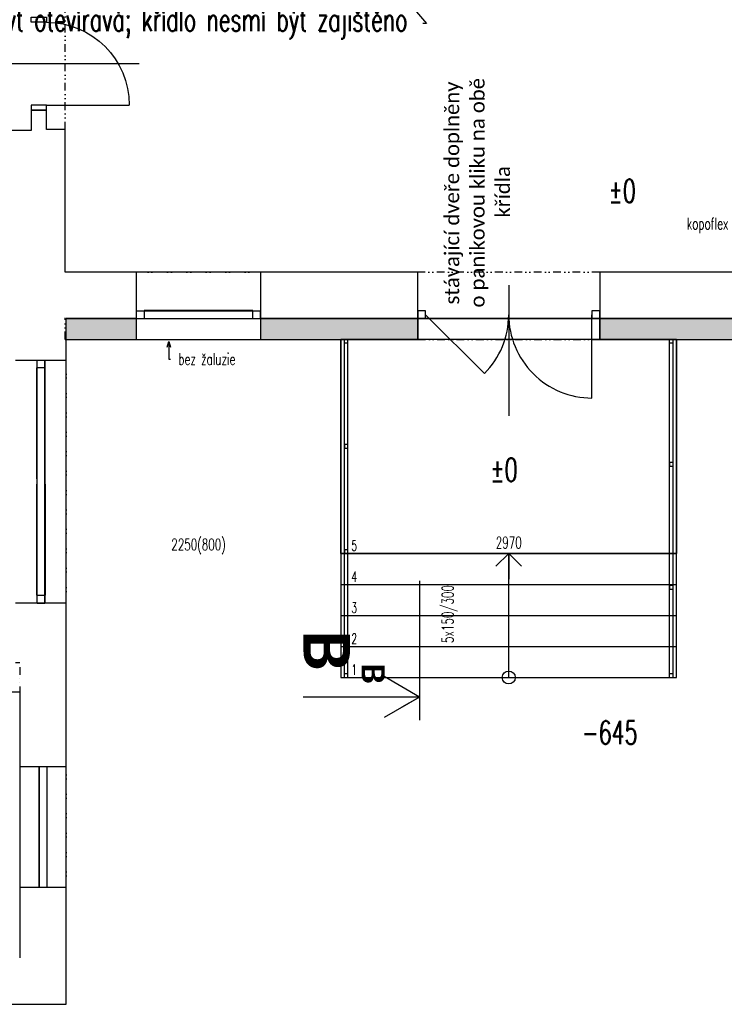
# Model space of a CAD drawing. Header units: millimetres. Extents: x -239306 to 235396, y -2942 to 28189.
# Tile 2 of 37: x -450 to 6365, y 0 to 9521. Entities that reach past the tile are written whole.
import ezdxf
from ezdxf import colors
from ezdxf.entities.mleader import LeaderData, LeaderLine
from ezdxf.enums import TextEntityAlignment as Align
from ezdxf.math import Vec2, Vec3

# ---------------------------------------------------------------- set-up
doc = ezdxf.new("R2010")
doc.units = ezdxf.units.MM
doc.header["$LTSCALE"] = 300
for name, pattern in [('DASHDOTX2', [2, 1, -0.5, 0, -0.5]), ('DASHED', [0.75, 0.5, -0.25]), ('DIVIDE2', [0.625, 0.25, -0.125, 0, -0.125, 0, -0.125])]:
    doc.linetypes.add(name, pattern=pattern)
for name, color, linetype in [('A-Dimline-D', 221, 'Continuous'), ('A-Dimline-D @ 50', 221, 'Continuous'), ('A-Door-G', 150, 'Continuous'), ('A-SanitaryFixture-G', 140, 'Continuous'), ('A-SectMark-T', 243, 'Continuous'), ('A-SectMark-T @ 100', 243, 'Continuous'), ('A-SectMark-T @ 50', 243, 'Continuous'), ('A-Stair-G', 20, 'Continuous'), ('A-StairHandrail-G', 242, 'Continuous'), ('A-Wall-Abov', 32, 'DIVIDE2'), ('A-Wall-Blow', 30, 'Continuous'), ('A-Wall-Comp', 22, 'Continuous'), ('A-Wall-G', 50, 'Continuous'), ('A-Wall-Patt', 12, 'Continuous'), ('A-Window-G', 92, 'Continuous'), ('A-WindowAssy-G', 102, 'Continuous'), ('S-FloorSlab-G', 141, 'Continuous')]:
    doc.layers.add(name, color=color, linetype=linetype)
doc.layers.add('G-Anno-Nplt', color=13, linetype='Continuous', plot=False)
doc.layers.add('Požár popisy', color=7, linetype='Continuous', true_color=0xea2106)
doc.styles.add('Calibri', font='calibri.ttf')
doc.styles.add('Dim', font='simplex.shx', dxfattribs={"width": 0.65})
doc.styles.get("Standard").update_dxf_attribs({"font": 'simplex.shx', "width": 0.65})
doc.styles.add('TableHeader', font='calibrib.ttf')

# ---------------------------------------------------------------- blocks, each defined once
blk = doc.blocks.new('WindowHeight')
at = {"width": 0.65}
blk.add_attdef('WindowST:Height', text='', height=1, dxfattribs=at).set_placement((0, -0.9), align=Align.MIDDLE_CENTER)
blk = doc.blocks.new('WindoWHSH')
at = {"width": 0.65}
blk.add_attdef('WindowST:HSH', text='', height=1, dxfattribs=at).set_placement((0, -0.4), align=Align.TOP_CENTER)
blk = doc.blocks.new('StairCountLabel')
at = {"color": 0, "width": 0.65}
blk.add_attdef('StairST:LabelCount', text='', height=1, dxfattribs=at).set_placement((0, 0), align=Align.MIDDLE_CENTER)
blk = doc.blocks.new('Okno-Pozar-PO')
at = {"layer": 'Požár popisy', "style": 'Calibri'}
blk.add_attdef('WINDOWOBJ:POZAR_001', (-3.258, -0.572), '', height=1.25, dxfattribs=at)
blk = doc.blocks.new('_Open30')
at = {"color": 0, "lineweight": -2}
for p, q in [((-1, 0.268), (0, 0)), ((0, 0), (-1, -0.268)), ((0, 0), (-1, 0))]:
    blk.add_line(p, q, dxfattribs=at)
blk = doc.blocks.new('*U19')
at = {"linetype": 'Continuous'}
for points in [[(0, 0), (0, 2.5)], [(0, 0), (-0.438, 0.758)], [(0, 0), (0.438, 0.758)]]:
    blk.add_lwpolyline(points, dxfattribs=at)
at = {"linetype": 'DASHDOTX2'}
blk.add_lwpolyline([(2.5, 0), (-0.5, 0)], dxfattribs=at)
at = {"linetype": 'Continuous', "style": 'TableHeader'}
blk.add_attdef('OZNACENIREZU', text='', height=1, rotation=180, dxfattribs=at).set_placement((1, 1.995), align=Align.MIDDLE_CENTER)
blk = doc.blocks.new('*U88')
at = {"layer": 'A-SectMark-T @ 100', "xscale": 450, "yscale": 450, "zscale": 450, "rotation": 90}
blk.add_blockref('*U19', (3417.7, 2971), dxfattribs=at).add_auto_attribs({'OZNACENIREZU': 'B'})
at = {"layer": 'A-SectMark-T @ 50', "xscale": 225, "yscale": 225, "zscale": 225, "rotation": 90}
blk.add_blockref('*U19', (3417.7, 2971), dxfattribs=at).add_auto_attribs({'OZNACENIREZU': 'B'})
blk = doc.blocks.new('dvojsklo')
at = {"color": 0, "linetype": 'ByBlock'}
for p, q in [((500, 25), (-500, 25)), ((-500, -25), (500, -25))]:
    blk.add_line(p, q, dxfattribs=at)
blk = doc.blocks.new('sklo')
for p, q in [((0, 25), (1145, 25)), ((0, -25), (1145, -25))]:
    blk.add_line(p, q)
blk = doc.blocks.new('osa1K')
at = {"color": 0, "linetype": 'ByBlock'}
blk.add_lwpolyline([(0, -250), (0, 850)], dxfattribs=at)
for points in [[(-350, 0), (-350, -0.0001)], [(350, 0), (350, -0.0001)]]:
    blk.add_lwpolyline(points)
blk = doc.blocks.new('BoilerVP')
blk.add_circle((0, 0), 0.5)
blk = doc.blocks.new('osa2K')
at = {"color": 0, "linetype": 'ByBlock'}
blk.add_lwpolyline([(0, -250), (0, 850)], dxfattribs=at)
for points in [[(-700.1, 0), (-700.1, 0)], [(699.9, 0), (699.9, 0)]]:
    blk.add_lwpolyline(points)
blk = doc.blocks.new('2KSwing')
at = {"color": 0, "linetype": 'ByBlock'}
blk.add_lwpolyline([(725, 0), (212.3, 512.7, 0.198912), (0, 0, 0.414214), (-725, 725), (-725, 0)], format="xyb", dxfattribs=at)
blk = doc.blocks.new('_Small')
at = {"color": 0, "lineweight": -2}
blk.add_circle((0, 0), 0.25, dxfattribs=at)
blk = doc.blocks.new('_Open90')
at = {"color": 0, "linetype": 'ByBlock'}
for p, q in [((-0.5, 0.5), (0, 0)), ((0, 0), (-1, 0)), ((0, 0), (-0.5, -0.5))]:
    blk.add_line(p, q, dxfattribs=at)

msp = doc.modelspace()

# ---------------------------------------------------------------- hatches: boundary and pattern name
at = {"layer": 'A-Wall-Patt', "linetype": 'Continuous', "lineweight": -3}
h = msp.add_hatch(dxfattribs=at)
h.set_pattern_fill('HONEY', color=254, scale=15, angle=-360, style=0)
h.paths.add_polyline_path([(8600, 6430), (8800, 6630), (7880, 6630), (7880, 6430)], flags=0)
h.paths.add_polyline_path([(6680, 6430), (6680, 6630), (5160, 6630), (5160, 6430)], flags=0)
h.paths.add_polyline_path([(3400, 6430), (3400, 6630), (1880, 6630), (1880, 6430)], flags=0)
h.paths.add_polyline_path([(680, 6430), (680, 6630), (0, 6630), (0, 6430)], flags=0)

# ---------------------------------------------------------------- linework, layer by layer
at = {"layer": 'A-Door-G', "linetype": 'Continuous', "lineweight": -3}
for points in [[(-340, 9496.1), (-340, 9546.1), (-190, 9546.1), (-190, 9496.1)], [(-340, 8696.1), (-340, 8646.1), (-190, 8646.1), (-190, 8696.1)]]:
    msp.add_lwpolyline(points, close=True, dxfattribs=at)
msp.add_lwpolyline([(-190, 8696.1), (610, 8696.1)], dxfattribs=at)
at = {"layer": 'A-Door-G', "linetype": 'Continuous', "lineweight": -3, "extrusion": (0, 0, -1)}
msp.add_arc((190, 8696.1), 800, 90, 180, dxfattribs=at)
at = {"layer": 'A-Stair-G', "linetype": 'Continuous', "lineweight": -3}
msp.add_line((4280, 3160), (4280, 4360), dxfattribs=at)
for points in [[(5902.5, 6430), (5870, 6430), (5835, 6430), (2725, 6430), (2690, 6430), (2657.5, 6430)], [(2657.5, 6430), (2657.5, 3160)], [(5902.5, 3160), (5902.5, 6430)], [(2657.5, 4360), (2690, 4360), (2725, 4360), (5835, 4360), (5870, 4360), (5902.5, 4360)], [(2657.5, 4060), (2690, 4060), (2725, 4060), (5835, 4060), (5870, 4060), (5902.5, 4060)], [(2657.5, 3760), (2690, 3760), (2725, 3760), (5835, 3760), (5870, 3760), (5902.5, 3760)], [(2657.5, 3460), (2690, 3460), (2725, 3460), (5835, 3460), (5870, 3460), (5902.5, 3460)], [(2657.5, 3160), (2690, 3160), (2725, 3160), (5835, 3160), (5870, 3160), (5902.5, 3160)]]:
    msp.add_lwpolyline(points, dxfattribs=at)
at = {"layer": 'A-StairHandrail-G', "linetype": 'Continuous', "lineweight": -3}
for p, q in [((2690, 6430), (2725, 6430)), ((2690, 3160), (2690, 6430)), ((2690, 6395), (2725, 6395)), ((2725, 3160), (2725, 6430)), ((5835, 6430), (5870, 6430)), ((5835, 3160), (5835, 6430)), ((5835, 6395), (5870, 6395)), ((5870, 3160), (5870, 6430)), ((2725, 5412.5), (2690, 5412.5)), ((2690, 5412.5), (2690, 5377.5)), ((2690, 5377.5), (2725, 5377.5)), ((2725, 5377.5), (2725, 5412.5)), ((5870, 5240), (5835, 5240)), ((5835, 5240), (5835, 5205)), ((5870, 5205), (5870, 5240)), ((5835, 5205), (5870, 5205)), ((2725, 4395), (2690, 4395)), ((2690, 4395), (2690, 4360)), ((2725, 4360), (2725, 4395)), ((2690, 4360), (2725, 4360)), ((5870, 4050), (5835, 4050)), ((5835, 4050), (5835, 4015)), ((5835, 4015), (5870, 4015)), ((5870, 4015), (5870, 4050)), ((2725, 3195), (2690, 3195)), ((2690, 3160), (2725, 3160)), ((5870, 3195), (5835, 3195)), ((5835, 3160), (5870, 3160))]:
    msp.add_line(p, q, dxfattribs=at)
at = {"layer": 'A-Wall-Abov', "linetype": 'DIVIDE2', "lineweight": -3}
for p, q in [((-10, 8300), (-10, 8450)), ((1880, 7080), (680, 7080)), ((5160, 7080), (3400, 7080)), ((-10, 6430), (-10, 6636.7)), ((-10, 6430), (0, 6430)), ((680, 6430), (1880, 6430)), ((3400, 6430), (5160, 6430)), ((0, 3880), (0, 6230)), ((-490, 3305), (-450, 3305)), ((-450, 3259.3), (-450, 3020)), ((-450, 2300), (-450, 1130)), ((0, 1130), (0, 2300))]:
    msp.add_line(p, q, dxfattribs=at)
msp.add_lwpolyline([(-10, 8460), (-10, 9620)], dxfattribs=at)
at = {"layer": 'A-Wall-Blow', "linetype": 'Continuous', "lineweight": -3}
for p, q in [((1880, 7080), (680, 7080)), ((680, 6430), (1880, 6430)), ((0, 3880), (0, 6230)), ((-450, 2300), (-450, 1130)), ((0, 1130), (0, 2300))]:
    msp.add_line(p, q, dxfattribs=at)
at = {"layer": 'A-Wall-Comp', "linetype": 'Continuous', "lineweight": -3}
for p, q in [((0, 6430), (0, 6630)), ((0, 6630), (680, 6630)), ((680, 6630), (0, 6630)), ((1880, 6630), (3400, 6630)), ((3400, 6630), (1880, 6630)), ((5160, 6630), (6680, 6630)), ((6680, 6630), (5160, 6630))]:
    msp.add_line(p, q, dxfattribs=at)
at = {"layer": 'A-Wall-G', "linetype": 'Continuous', "lineweight": -3}
for p, q in [((-340, 8450), (-1185, 8450)), ((-10, 8300), (-10, 8450)), ((-10, 7080), (-10, 8300)), ((680, 7080), (-10, 7080)), ((680, 6430), (680, 7080)), ((3400, 7080), (1880, 7080)), ((1880, 7080), (1880, 6430)), ((3400, 6430), (3400, 7080)), ((6680, 7080), (5160, 7080)), ((5160, 7080), (5160, 6430)), ((0, 6230), (0, 6430)), ((0, 6430), (680, 6430)), ((1880, 6430), (3400, 6430)), ((5160, 6430), (6680, 6430)), ((-490, 6230), (0, 6230)), ((0, 3880), (-490, 3880)), ((0, 3305), (0, 3880)), ((0, 2300), (0, 3305)), ((-5040, 3020), (-450, 3020)), ((-450, 3020), (-450, 2300)), ((-450, 2300), (0, 2300)), ((0, 1130), (-450, 1130)), ((-450, 1130), (-450, 450)), ((0, 0), (0, 1130)), ((-5165, 0), (0, 0))]:
    msp.add_line(p, q, dxfattribs=at)
for points in [[(-190, 8646.1), (-340, 8646.1)], [(-340, 8646.1), (-340, 8450)], [(-190, 8460), (-190, 8646.1)], [(-10, 8460), (-190, 8460)], [(-10, 8450), (-10, 8460)]]:
    msp.add_lwpolyline(points, dxfattribs=at)
at = {"layer": 'A-WindowAssy-G', "linetype": 'Continuous', "lineweight": -3}
for p, q in [((680, 6705), (1880, 6705)), ((680, 6630), (680, 6705)), ((755, 6705), (755, 6630)), ((1805, 6630), (1805, 6705)), ((1880, 6630), (1880, 6705)), ((3475, 6705), (3400, 6705)), ((3400, 6705), (3400, 6630)), ((3475, 6630), (3475, 6705)), ((5160, 6705), (5085, 6705)), ((5085, 6705), (5085, 6630)), ((5160, 6630), (5160, 6705)), ((680, 6630), (1880, 6630)), ((3400, 6630), (3475, 6630)), ((5085, 6630), (5160, 6630)), ((-282.5, 3880), (-282.5, 6230)), ((-282.5, 6230), (-207.5, 6230)), ((-207.5, 3880), (-207.5, 6230)), ((-207.5, 6155), (-282.5, 6155)), ((-282.5, 3955), (-207.5, 3955)), ((-282.5, 3880), (-207.5, 3880))]:
    msp.add_line(p, q, dxfattribs=at)
at = {"layer": 'A-WindowAssy-G', "linetype": 'DASHED', "lineweight": -3}
for p, q in [((-282.5, 3880), (-282.5, 6230)), ((-282.5, 6230), (-207.5, 6230)), ((-207.5, 6230), (-207.5, 3880)), ((-207.5, 3880), (-282.5, 3880))]:
    msp.add_line(p, q, dxfattribs=at)
at = {"layer": 'S-FloorSlab-G', "linetype": 'Continuous', "lineweight": -3}
for p, q in [((5160, 6630), (3400, 6630)), ((3400, 6630), (3400, 6430)), ((5160, 6430), (5160, 6630)), ((3400, 6430), (2657.5, 6430)), ((2657.5, 6430), (2657.5, 4360)), ((5902.5, 6430), (5160, 6430)), ((5902.5, 4360), (5902.5, 6430)), ((2657.5, 4360), (5902.5, 4360))]:
    msp.add_line(p, q, dxfattribs=at)
for points, invisible_edges in [([(5160, 6630), (3400, 6630), (3400, 6430), (5160, 6430)], 4), ([(2657.5, 4360), (5902.5, 4360), (3400, 6430), (2657.5, 6430)], 2), ([(2657.5, 4360), (2657.5, 6430), (3400, 6430)], 12), ([(5902.5, 4360), (2657.5, 4360), (5160, 6430), (5902.5, 6430)], 2), ([(5902.5, 4360), (5902.5, 6430), (5160, 6430)], 12)]:
    msp.add_3dface(points, dxfattribs=dict(at, invisible_edges=invisible_edges))
for points in [[(3400, 6430), (3400, 6630), (3400, 6630), (3400, 6430)], [(3400, 6630), (5160, 6630), (5160, 6630), (3400, 6630)], [(5160, 6630), (5160, 6430), (5160, 6430), (5160, 6630)], [(2657.5, 6430), (3400, 6430), (3400, 6430), (2657.5, 6430)], [(2657.5, 4360), (2657.5, 6430), (2657.5, 6430), (2657.5, 4360)], [(5160, 6430), (5902.5, 6430), (5902.5, 6430), (5160, 6430)], [(5902.5, 6430), (5902.5, 4360), (5902.5, 4360), (5902.5, 6430)], [(5902.5, 4360), (2657.5, 4360), (2657.5, 4360), (5902.5, 4360)]]:
    msp.add_3dface(points, dxfattribs=at)
at = {"layer": 'S-FloorSlab-G', "color": 141, "linetype": 'Continuous', "lineweight": -3, "invisible_edges": 15}
for points in [[(2657.5, 4360), (3400, 6430), (5160, 6430)], [(5902.5, 4360), (5160, 6430), (3400, 6430)]]:
    msp.add_3dface(points, dxfattribs=at)

# ---------------------------------------------------------------- block references
at = {"layer": 'A-Dimline-D @ 50', "linetype": 'Continuous', "lineweight": -3, "xscale": 112.5, "yscale": 112.5, "zscale": 112.5}
for name, p, values in [('WindoWHSH', (1280, 4547.4), {'WindowST:HSH': '2250(800)'}), ('WindowHeight', (4280, 4565.8), {'WindowST:Height': '2970'})]:
    msp.add_blockref(name, p, dxfattribs=at).add_auto_attribs(values)
at = {"layer": 'A-Dimline-D @ 50', "linetype": 'Continuous', "lineweight": -3, "xscale": 112.5, "yscale": 112.5, "zscale": 112.5, "rotation": 89.99999999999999}
msp.add_blockref('StairCountLabel', (3690, 3773.1), dxfattribs=at).add_auto_attribs({'StairST:LabelCount': '5x150/300'})
at = {"layer": 'A-Door-G', "linetype": 'Continuous', "lineweight": -3, "extrusion": (0, 0, -1), "xscale": 1.142857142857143, "yscale": 1.142857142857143, "zscale": -1, "rotation": 90.00000000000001}
msp.add_blockref('osa1K', (265, 9096.1), dxfattribs=at)
at = {"layer": 'A-Door-G', "linetype": 'Continuous', "lineweight": -3, "rotation": 180}
for name, xscale, yscale in [('osa2K', 1.15, 1.15), ('2KSwing', 1.110344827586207, 1.110344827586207)]:
    msp.add_blockref(name, (4280, 6667.5), dxfattribs=dict(at, xscale=xscale, yscale=yscale))
at = {"layer": 'A-SanitaryFixture-G', "linetype": 'Continuous', "lineweight": -3}
msp.add_blockref('BoilerVP', (0, 0), dxfattribs=at)
msp.add_blockref('BoilerVP', (0, 0), dxfattribs=at)
msp.add_blockref('BoilerVP', (0, 0), dxfattribs=at)
at = {"layer": 'A-SectMark-T'}
msp.add_blockref('*U88', (0, 0), dxfattribs=at)
at = {"layer": 'A-Stair-G', "linetype": 'Continuous', "lineweight": -3, "xscale": 250, "yscale": 250, "zscale": 250, "rotation": 90.00000000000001}
for name, p in [('_Open90', (4280, 4360, -750)), ('_Small', (4280, 3160, -750))]:
    msp.add_blockref(name, p, dxfattribs=at)
at = {"layer": 'A-Window-G', "linetype": 'Continuous', "lineweight": -3, "extrusion": (0, 0, -1), "xscale": 1.05, "yscale": 1.6, "zscale": -1}
msp.add_blockref('dvojsklo', (-1280, 6667.5, -800), dxfattribs=at)
at = {"layer": 'A-Window-G', "linetype": 'Continuous', "lineweight": -3, "extrusion": (0, 0, -1), "zscale": -1}
for name, p, xscale, yscale, rotation in [('sklo', (-1805, 6667.5, -1287.5), 0.9170305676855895, 1.6, 359.9999991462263), ('dvojsklo', (245, 4492.5, -1120), 1.075, 1.6, 270), ('sklo', (245, 5030, -1195), 0.9388646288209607, 1.6, 270), ('dvojsklo', (225, 1715), 1.17, 1.5, 270), ('sklo', (225, 2300, -1120), 1.021834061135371, 1.5, 270)]:
    msp.add_blockref(name, p, dxfattribs=dict(at, xscale=xscale, yscale=yscale, rotation=rotation))
at = {"layer": 'A-Window-G', "linetype": 'Continuous', "lineweight": -3, "yscale": 1.6, "rotation": 90}
for name, p, xscale in [('dvojsklo', (-245, 5617.5, 1120), 1.075), ('sklo', (-245, 5080, 1195), 0.9388646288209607)]:
    msp.add_blockref(name, p, dxfattribs=dict(at, xscale=xscale))
at = {"layer": 'G-Anno-Nplt', "linetype": 'Continuous', "lineweight": -3}
ref = msp.add_blockref('Okno-Pozar-PO', (3971.5, 7858.8), dxfattribs=dict(at, xscale=112.5, yscale=112.5, zscale=112.5, rotation=90))
ref.add_attrib('WINDOWOBJ:POZAR_001', 'stávající dveře doplněny', (3800.9, 6766.6), dxfattribs={"layer": 'Požár popisy', "height": 140.625, "rotation": 90, "style": 'Calibri'})
ref.add_attrib('WINDOWOBJ:POZAR_002', 'o panikovou kliku na obě', (4046.3, 6737.7), dxfattribs={"layer": 'Požár popisy', "height": 140.625, "rotation": 90, "style": 'Calibri'})
ref.add_attrib('WINDOWOBJ:POZAR_003', 'křídla', (4291.7, 7607.6), dxfattribs={"layer": 'Požár popisy', "height": 140.62, "rotation": 90, "style": 'Calibri'})

# ---------------------------------------------------------------- texts
at = {"layer": 'A-Dimline-D', "char_height": 225, "attachment_point": 1, "style": 'Dim'}
for s, insert in [('%%P0', (5246.2, 7977.7)), ('%%P0', (4102.5, 5281.4)), ('-645', (4987.1, 2739.7))]:
    msp.add_mtext(s, dxfattribs=dict(at, insert=insert))
at = {"layer": 'G-Anno-Nplt', "linetype": 'Continuous', "lineweight": -3, "char_height": 100, "attachment_point": 7}
for s, insert in [('5', (2757.5, 4385, -750)), ('4', (2757.5, 4085, -750)), ('3', (2757.5, 3785, -750)), ('2', (2757.5, 3485, -750)), ('1', (2757.5, 3185, -750))]:
    msp.add_mtext(s, dxfattribs=dict(at, insert=insert))

# ---------------------------------------------------------------- leaders
at = {"layer": 'A-Dimline-D'}
ml = msp.add_multileader_mtext('Standard', dxfattribs=at)
ml.set_content('obě křídla dveří musejí být otevíravá; křídlo nesmí být zajištěno', color=(178, 88, 156))
ml.set_leader_properties()
ml.set_arrow_properties(name='OPEN30')
ml.build(insert=Vec2(0, 0))
ml.multileader.update_dxf_attribs({"dogleg_length": 0.36, "arrow_head_size": 112.5, "scale": 100})
ctx = ml.context
ctx.base_point, ctx.scale, ctx.char_height, ctx.arrow_head_size, ctx.landing_gap_size, ctx.plane_origin = Vec3(42604.3, 11058.8), 100, 225, 112.5, 150, Vec3(49838.7, 11712.9)
ctx.text_align_type = 2
notes = []
notes.append((ctx, [(0, (1, 1, 0), (45343, 11058.8), (-1, 0), 36, [(0, [(45022.5, 9068.6)], 0, [])])]))
ctx.mtext.insert, ctx.mtext.width, ctx.mtext.alignment, ctx.mtext.flow_direction = Vec3(45157, 11208.8), 2426.062, 3, 5
ml = msp.add_multileader_mtext('Standard', dxfattribs=at)
ml.set_content('obě křídla dveří musejí být otevíravá; křídlo nesmí být zajištěno', color=(178, 88, 156))
ml.set_leader_properties()
ml.set_arrow_properties(name='OPEN30')
ml.build(insert=Vec2(0, 0))
ml.multileader.update_dxf_attribs({"dogleg_length": 0.36, "arrow_head_size": 112.5, "scale": 100})
ctx = ml.context
ctx.base_point, ctx.scale, ctx.char_height, ctx.arrow_head_size, ctx.landing_gap_size, ctx.plane_origin = Vec3(747.5, 9485.2), 100, 225, 112.5, 150, Vec3(7189, 10230.9)
ctx.text_align_type = 2
notes.append((ctx, [(0, (1, 1, 0), (3486.2, 9485.2), (-1, 0), 36, [(0, [(2692.5, 10409.8)], 0, [])])]))
ctx.mtext.insert, ctx.mtext.width, ctx.mtext.alignment, ctx.mtext.flow_direction = Vec3(3300.2, 9635.2), 2426.062, 3, 5
ml = msp.add_multileader_mtext('Standard', dxfattribs=at)
ml.set_content('kopoflex %%C 50 mm od FVE na střeše levého křídla', color=256)
ml.set_leader_properties()
ml.set_arrow_properties(name='OPEN30')
ml.build(insert=Vec2(0, 0))
ml.multileader.update_dxf_attribs({"dogleg_length": 0.36, "arrow_head_size": 56.2, "scale": 50})
ctx = ml.context
ctx.base_point, ctx.scale, ctx.char_height, ctx.arrow_head_size, ctx.landing_gap_size, ctx.plane_origin = Vec3(5546.4, 7530.5), 50, 112.5, 56.2, 75, Vec3(9156.2, 7428.2)
ctx.text_align_type = 2
notes.append((ctx, [(0, (1, 1, 0), (8604.6, 7530.5), (-1, 0), 18, [(0, [(9156.2, 7428.2)], 0, [])])]))
ctx.mtext.insert, ctx.mtext.alignment, ctx.mtext.flow_direction = Vec3(8511.6, 7605.5), 3, 5
ml = msp.add_multileader_mtext('Standard', dxfattribs=at)
ml.set_content('bez žaluzie', color=256)
ml.set_leader_properties()
ml.set_arrow_properties(name='OPEN30')
ml.build(insert=Vec2(0, 0))
ml.multileader.update_dxf_attribs({"dogleg_length": 0.36, "arrow_head_size": 56.2, "scale": 50})
ctx = ml.context
ctx.base_point, ctx.scale, ctx.char_height, ctx.arrow_head_size, ctx.landing_gap_size, ctx.plane_origin = Vec3(1010, 6239.1), 50, 112.5, 56.2, 75, Vec3(992, 6409.2)
notes.append((ctx, [(0, (1, 1, 0), (992, 6239.1), (1, 0), 18, [(0, [(992, 6409.2)], 0, [])])]))
ctx.mtext.insert, ctx.mtext.flow_direction = Vec3(1085, 6295.3), 5
ml = msp.add_multileader_mtext('Standard', dxfattribs=at)
ml.set_content('Meziokenní pilíře, které byly v minulosti částečně dozdívány z porobetonových tvárnic nebo byly narušeny prováděním instalací, budou přezděny z betonových cihel nebo z plných pálených cihel. Před přezděním bude provedeno podepření stropů v místě u pilíře.', color=256)
ml.set_leader_properties()
ml.set_arrow_properties(name='OPEN30')
ml.build(insert=Vec2(0, 0))
ml.multileader.update_dxf_attribs({"dogleg_length": 0.36, "arrow_head_size": 56.2, "scale": 50})
ctx = ml.context
ctx.base_point, ctx.scale, ctx.char_height, ctx.arrow_head_size, ctx.landing_gap_size, ctx.plane_origin = Vec3(34237.9, 3817.1), 50, 112.5, 56.2, 75, Vec3(38883.9, 5523.5)
ctx.text_align_type = 2
notes.append((ctx, [(0, (1, 1, 0), (38883.9, 3817.1), (-1, 0), 18, [(0, [(38883.9, 5523.5)], 0, [])])]))
ctx.mtext.insert, ctx.mtext.width, ctx.mtext.alignment, ctx.mtext.flow_direction = Vec3(38790.9, 3892.1), 4539.9, 3, 5
for ctx, leaders in notes:
    for number, flags, end, landing, length, lines in leaders:
        leader = LeaderData()
        leader.index, (leader.has_last_leader_line, leader.has_dogleg_vector, leader.attachment_direction) = number, flags
        leader.last_leader_point, leader.dogleg_vector, leader.dogleg_length = Vec3(end), Vec3(landing), length
        for number, points, colour, breaks in lines:
            line = LeaderLine()
            line.index, line.vertices, line.color, line.breaks = number, Vec3.list(points), colors.encode_raw_color(colour), breaks
            leader.lines.append(line)
        ctx.leaders.append(leader)

doc.saveas('drawing.dxf')
